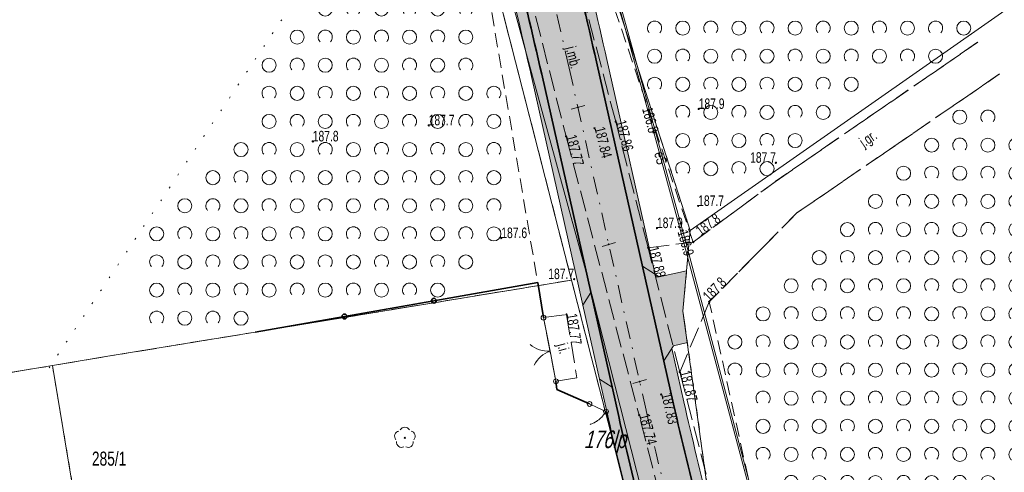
# Model space of a CAD drawing. Header units: millimetres. Extents: x 1024 to 29474, y -14562 to 6512.
# Tile 43 of 83: x 21632 to 21702, y 2973 to 3005. Entities that reach past the tile are written whole.
import ezdxf
from ezdxf.enums import TextEntityAlignment as Align

# ---------------------------------------------------------------- set-up
doc = ezdxf.new("R2010")
doc.units = ezdxf.units.MM
for name, pattern in [('2_14', [1, 0, -1]), ('2_OTKJ', [2, 1.5, -0.5]), ('2_OTZK', [1.5, 1, -0.5]), ('4_SUEP_A', [0]), ('4_SUTP_A', [0]), ('4_SUWP', [0]), ('DASHDOT', [25.4, 12.7, -6.35, 0, -6.35]), ('EGDE', [0]), ('EGKK', [2, 1.5, -0.5]), ('EGUG', [1, 0.5, -0.5])]:
    doc.linetypes.add(name, pattern=pattern)
for name, color, linetype, lineweight in [('D.O. Kr 15x30', 7, 'Continuous', 35), ('D.O. kresk jezdnia', 254, 'Continuous', 18), ('D.O. opornik 12x25', 1, 'Continuous', 35), ('D.O. oś pikieta', 250, 'DASHDOT', 20), ('D.O. Pobocze', 43, 'Continuous', 13), ('Dzialki', 7, 'EGDE', 18), ('Kontury', 3, 'EGKK', 18), ('Numery_dzialek', 7, 'Continuous', 9), ('OSN_EWID_T_0', 1, 'Continuous', 0), ('OTK_E_T_0', 7, 'Continuous', 0), ('OTK_L_0', 7, '2_OTKJ', 18), ('OTO_L_0', 7, 'Continuous', 35), ('OTO_L_1', 7, 'Continuous', 18), ('OTO_L_2', 7, 'Continuous', 18), ('OTR_T_0', 7, 'Continuous', 18), ('OTR_T_1', 7, 'Continuous', 18), ('OTZ_L_1', 7, '2_OTZK', 18), ('OTZ_T_0', 3, 'Continuous', 18), ('SUEP_E_T_0', 1, 'Continuous', 0), ('SUEP_L_0', 1, '4_SUEP_A', 18), ('SUER_T_0', 1, 'Continuous', 18), ('SUTP_L_0', 30, '4_SUTP_A', 18), ('SUTR_T_0', 30, 'Continuous', 18), ('SUWP_L_0', 5, '4_SUWP', 18), ('Uzytki', 3, 'EGUG', 18)]:
    doc.layers.add(name, color=color, linetype=linetype, lineweight=lineweight)
doc.styles.get("Standard").update_dxf_attribs({"font": 'arial.ttf'})

# ---------------------------------------------------------------- blocks, each defined once
blk = doc.blocks.new('2_OTRN')
at = {"linetype": 'Continuous'}
blk.add_circle((0, 0), 0.045, dxfattribs=at)
blk = doc.blocks.new('2_OTRS')
at = {"linetype": 'Continuous'}
blk.add_circle((0, 0), 0.045, dxfattribs=at)
blk = doc.blocks.new('2_OTZK')
at = {"linetype": 'Continuous'}
for centre in [(-1, 1), (1, -1)]:
    blk.add_circle(centre, 0.5, dxfattribs=at)
for centre, start, end in [((1, 1), 318.59038, 221.40962), ((-1, -1), 318.70311, 221.29689)]:
    blk.add_arc(centre, 0.5, start, end, dxfattribs=at)
blk = doc.blocks.new('2_OTZL')
at = {"linetype": 'Continuous'}
blk.add_circle((0, 0), 0.045, dxfattribs=at)
for centre, start, end in [((0, 0.375), 30.14012, 149.85988), ((-0.357, 0.116), 102.14447, 221.86002), ((0.357, 0.116), 318.13998, 77.85553), ((-0.22, -0.303), 174.14818, 293.85423), ((0.22, -0.303), 246.14577, 5.85182)]:
    blk.add_arc(centre, 0.375, start, end, dxfattribs=at)
blk = doc.blocks.new('4_SUPS')
at = {"linetype": 'Continuous'}
blk.add_circle((0, 0), 0.0625, dxfattribs=at)
blk = doc.blocks.new('Wykno-Rudnik')
at = {"layer": 'Dzialki'}
for p, q in [((5947.192, 3284.142), (5526.342, 2990.122)), ((5504.142, 3040.122), (5517.902, 2986.582)), ((5526.342, 2990.122), (5510.142, 3040.442)), ((5525.832, 2984.382), (5526.342, 2990.122)), ((5517.902, 2986.582), (5495.242, 2982.862)), ((5521.072, 2974.242), (5517.902, 2986.582)), ((5527.802, 2970.152), (5525.832, 2984.382)), ((5495.242, 2982.862), (5484.892, 2981.162)), ((5484.892, 2981.162), (5480.952, 2980.502)), ((5450.382, 2975.452), (5480.952, 2980.502)), ((5480.952, 2980.502), (5485.992, 2950.452)), ((5524.292, 2961.562), (5521.072, 2974.242))]:
    blk.add_line(p, q, dxfattribs=at)
at = {"layer": 'Kontury'}
for p, q in [((5517.902, 2986.582), (5504.142, 3040.122)), ((5495.242, 2982.862), (5517.902, 2986.582)), ((5484.892, 2981.162), (5495.242, 2982.862)), ((5480.952, 2980.502), (5484.892, 2981.162)), ((5450.382, 2975.452), (5480.952, 2980.502))]:
    blk.add_line(p, q, dxfattribs=at)
at = {"layer": 'OTK_L_0', "linetype": '2_OTKJ'}
for p, q in [((5521.042, 2997.862), (5515.502, 3018.962)), ((5512.872, 3015.062), (5517.512, 2996.812)), ((5532.382, 2993.582), (5546.812, 3003.512)), ((5548.372, 3001.252), (5533.912, 2991.342)), ((5523.352, 2988.872), (5521.042, 2997.862)), ((5517.512, 2996.812), (5522.712, 2976.972)), ((5526.552, 2989.292), (5532.382, 2993.582)), ((5533.912, 2991.342), (5527.702, 2985.032)), ((5523.352, 2988.872), (5526.552, 2989.292)), ((5525.602, 2980.042), (5523.352, 2988.872)), ((5527.702, 2985.032), (5525.602, 2980.042)), ((5515.902, 2983.912), (5517.542, 2984.142)), ((5517.542, 2984.142), (5518.272, 2979.642)), ((5516.792, 2979.382), (5515.902, 2983.912)), ((5525.602, 2980.042), (5531.172, 2958.612)), ((5518.272, 2979.642), (5516.792, 2979.382)), ((5527.682, 2957.702), (5522.712, 2976.972))]:
    blk.add_line(p, q, dxfattribs=at)
at = {"layer": 'OTO_L_0'}
for p, q in [((5515.492, 2986.422), (5508.106, 2985.119)), ((5515.902, 2983.912), (5515.492, 2986.422)), ((5508.106, 2985.119), (5501.739, 2983.996)), ((5501.739, 2983.996), (5495.372, 2982.872)), ((5516.852, 2978.802), (5516.792, 2979.382)), ((5519.182, 2977.772), (5516.852, 2978.802)), ((5521.901, 2971.011), (5520.352, 2977.232))]:
    blk.add_line(p, q, dxfattribs=at)
for centre in [(5508.106, 2985.119), (5501.739, 2983.996)]:
    blk.add_circle(centre, 0.17, dxfattribs=at)
at = {"layer": 'OTO_L_1'}
for p, q in [((5516.227, 2982.261), (5515.902, 2983.912)), ((5516.516, 2980.789), (5516.227, 2982.261)), ((5516.792, 2979.382), (5516.468, 2981.034))]:
    blk.add_line(p, q, dxfattribs=at)
for centre in [(5515.902, 2983.912), (5516.792, 2979.382)]:
    blk.add_circle(centre, 0.17, dxfattribs=at)
for centre, start, end in [((5516.261, 2983.522), 229.09639, 273.17076), ((5517.025, 2979.634), 109.05967, 153.13404)]:
    blk.add_arc(centre, 2, start, end, dxfattribs=at)
at = {"layer": 'OTO_L_2'}
for p, q in [((5519.767, 2977.502), (5519.182, 2977.772)), ((5520.352, 2977.232), (5519.767, 2977.502)), ((5520.237, 2977.065), (5520.184, 2976.991)), ((5520.295, 2977.149), (5520.237, 2977.065)), ((5520.352, 2977.232), (5520.295, 2977.149)), ((5519.254, 2976.329), (5519.223, 2976.322)), ((5519.346, 2976.364), (5519.254, 2976.329)), ((5519.43, 2976.402), (5519.346, 2976.364)), ((5519.514, 2976.441), (5519.43, 2976.402)), ((5519.594, 2976.492), (5519.514, 2976.441)), ((5519.67, 2976.534), (5519.594, 2976.492)), ((5519.755, 2976.594), (5519.67, 2976.534)), ((5519.835, 2976.645), (5519.755, 2976.594)), ((5519.904, 2976.712), (5519.835, 2976.645)), ((5519.981, 2976.776), (5519.904, 2976.712)), ((5520.05, 2976.843), (5519.981, 2976.776)), ((5520.111, 2976.914), (5520.05, 2976.843)), ((5520.184, 2976.991), (5520.111, 2976.914))]:
    blk.add_line(p, q, dxfattribs=at)
for centre in [(5519.182, 2977.772), (5520.352, 2977.232)]:
    blk.add_circle(centre, 0.17, dxfattribs=at)
at = {"layer": 'OTZ_L_1', "linetype": '2_OTZK'}
for p, q in [((5526.552, 2989.292), (5514.902, 3023.902)), ((5510.702, 3014.502), (5515.492, 2986.422)), ((5546.812, 3003.512), (5532.382, 2993.582)), ((5533.912, 2991.342), (5548.372, 3001.252)), ((5532.382, 2993.582), (5526.552, 2989.292)), ((5527.702, 2985.032), (5533.912, 2991.342)), ((5515.492, 2986.422), (5495.372, 2982.872)), ((5538.592, 2935.922), (5527.702, 2985.032))]:
    blk.add_line(p, q, dxfattribs=at)
at = {"layer": 'OTZ_L_1', "linetype": '2_14'}
blk.add_line((5480.712, 2980.332), (5508.632, 3022.112), dxfattribs=at)
at = {"layer": 'SUEP_L_0', "linetype": '4_SUEP_A'}
for p, q in [((5520.392, 3009.322), (5523.452, 2998.222)), ((5523.452, 2998.222), (5525.912, 2989.152)), ((5525.912, 2989.152), (5531.162, 2969.452))]:
    blk.add_line(p, q, dxfattribs=at)
at = {"layer": 'SUTP_L_0', "linetype": '4_SUTP_A'}
for p, q in [((5520.482, 3009.362), (5523.562, 2998.242)), ((5523.562, 2998.242), (5526.052, 2989.192)), ((5526.052, 2989.192), (5531.282, 2969.462))]:
    blk.add_line(p, q, dxfattribs=at)
at = {"layer": 'SUWP_L_0', "linetype": '4_SUWP'}
for p, q in [((5518.972, 2987.042), (5505.772, 3035.162)), ((5531.732, 2936.712), (5518.972, 2987.042))]:
    blk.add_line(p, q, dxfattribs=at)
at = {"layer": 'Uzytki'}
for p, q in [((5517.902, 2986.582), (5504.142, 3040.122)), ((5510.142, 3040.442), (5526.342, 2990.122)), ((5526.342, 2990.122), (5525.832, 2984.382)), ((5517.902, 2986.582), (5495.242, 2982.862)), ((5521.072, 2974.242), (5517.902, 2986.582)), ((5525.832, 2984.382), (5527.802, 2970.152)), ((5495.242, 2982.862), (5484.892, 2981.162)), ((5484.892, 2981.162), (5480.952, 2980.502)), ((5450.382, 2975.452), (5480.952, 2980.502)), ((5480.952, 2980.502), (5484.212, 2961.112)), ((5524.292, 2961.562), (5521.072, 2974.242))]:
    blk.add_line(p, q, dxfattribs=at)
at = {"layer": 'OTR_T_0'}
for p in [(5519.532, 2997.382), (5521.042, 2997.862), (5517.512, 2996.812), (5523.352, 2988.872), (5517.542, 2984.142), (5525.602, 2980.042), (5524.282, 2978.452), (5522.712, 2976.972)]:
    blk.add_blockref('2_OTRS', p, dxfattribs=at)
at = {"layer": 'OTR_T_1'}
for p in [(5526.952, 2998.762), (5507.732, 2997.592), (5499.482, 2996.452), (5532.447, 2994.932), (5526.914, 2991.857), (5523.981, 2990.283), (5512.902, 2989.572), (5526.552, 2989.292), (5518.082, 2986.654), (5527.702, 2985.032)]:
    blk.add_blockref('2_OTRN', p, dxfattribs=at)
at = {"layer": 'OTZ_L_1'}
for p in [(5524.812, 3005.512), (5528.812, 3005.512), (5532.812, 3005.512), (5536.812, 3005.512), (5540.812, 3005.512), (5544.812, 3005.512), (5501.372, 3004.872), (5505.372, 3004.872), (5509.372, 3004.872), (5499.372, 3002.872), (5503.372, 3002.872), (5507.372, 3002.872), (5526.812, 3003.512), (5530.812, 3003.512), (5534.812, 3003.512), (5538.812, 3003.512), (5542.812, 3003.512), (5524.812, 3001.512), (5528.812, 3001.512), (5532.812, 3001.512), (5536.812, 3001.512), (5497.372, 3000.872), (5501.372, 3000.872), (5505.372, 3000.872), (5509.372, 3000.872), (5526.812, 2999.512), (5530.812, 2999.512), (5534.812, 2999.512), (5499.372, 2998.872), (5503.372, 2998.872), (5507.372, 2998.872), (5511.372, 2998.872), (5528.812, 2997.512), (5532.812, 2997.512), (5497.372, 2996.872), (5501.372, 2996.872), (5505.372, 2996.872), (5509.372, 2996.872), (5546.532, 2997.182), (5526.812, 2995.512), (5530.812, 2995.512), (5544.532, 2995.182), (5548.532, 2995.182), (5495.372, 2994.872), (5499.372, 2994.872), (5503.372, 2994.872), (5507.372, 2994.872), (5511.372, 2994.872), (5542.532, 2993.182), (5546.532, 2993.182), (5493.372, 2992.872), (5497.372, 2992.872), (5501.372, 2992.872), (5505.372, 2992.872), (5509.372, 2992.872), (5540.532, 2991.182), (5544.532, 2991.182), (5548.532, 2991.182), (5491.372, 2990.872), (5495.372, 2990.872), (5499.372, 2990.872), (5503.372, 2990.872), (5507.372, 2990.872), (5511.372, 2990.872), (5489.372, 2988.872), (5493.372, 2988.872), (5497.372, 2988.872), (5501.372, 2988.872), (5505.372, 2988.872), (5509.372, 2988.872), (5538.532, 2989.182), (5542.532, 2989.182), (5546.532, 2989.182), (5491.372, 2986.872), (5495.372, 2986.872), (5499.372, 2986.872), (5503.372, 2986.872), (5507.372, 2986.872), (5536.532, 2987.182), (5540.532, 2987.182), (5544.532, 2987.182), (5548.532, 2987.182), (5489.372, 2984.872), (5493.372, 2984.872), (5534.532, 2985.182), (5538.532, 2985.182), (5542.532, 2985.182), (5546.532, 2985.182), (5532.532, 2983.182), (5536.532, 2983.182), (5540.532, 2983.182), (5544.532, 2983.182), (5548.532, 2983.182), (5530.532, 2981.182), (5534.532, 2981.182), (5538.532, 2981.182), (5542.532, 2981.182), (5546.532, 2981.182), (5532.532, 2979.182), (5536.532, 2979.182), (5540.532, 2979.182), (5544.532, 2979.182), (5548.532, 2979.182), (5534.532, 2977.182), (5538.532, 2977.182), (5542.532, 2977.182), (5546.532, 2977.182), (5532.532, 2975.182), (5536.532, 2975.182), (5540.532, 2975.182), (5544.532, 2975.182), (5548.532, 2975.182), (5534.532, 2973.182), (5538.532, 2973.182), (5542.532, 2973.182), (5546.532, 2973.182)]:
    blk.add_blockref('2_OTZK', p, dxfattribs=at)
at = {"layer": 'OTZ_T_0'}
blk.add_blockref('2_OTZL', (5506.038, 2975.362), dxfattribs=at)
at = {"layer": 'SUER_T_0'}
blk.add_blockref('4_SUPS', (5523.758, 2997.094), dxfattribs=at)
at = {"layer": 'SUTR_T_0'}
blk.add_blockref('4_SUPS', (5525.798, 2990.118), dxfattribs=at)
at = {"layer": 'Numery_dzialek', "width": 0.7}
blk.add_text('285/1', height=1, dxfattribs=at).set_placement((5483.762, 2974.382), align=Align.TOP_LEFT)
at = {"layer": 'OSN_EWID_T_0', "oblique": 15, "width": 0.7}
blk.add_text('176lp', height=1.25, dxfattribs=at).set_placement((5521.762, 2974.632), align=Align.RIGHT)
at = {"layer": 'OTK_E_T_0', "lineweight": 9, "width": 0.7}
blk.add_text('j.mb.', height=0.75, rotation=284.26501, dxfattribs=at).set_placement((5517.464, 3003.112))
for s, rotation, p in [('j.gr.', 34.42436, (5539.06, 2996.581)), ('j.i.', 284.98088, (5517.239, 2981.707))]:
    blk.add_text(s, height=0.75, rotation=rotation, dxfattribs=at).set_placement(p, align=Align.MIDDLE)
at = {"layer": 'OTR_T_0', "lineweight": 9, "width": 0.7}
for s, rotation, p in [('187.84', 283.91549, (5519.532, 2997.382)), ('187.86', 284.41052, (5521.042, 2997.862)), ('187.77', 284.68669, (5517.512, 2996.812)), ('187.88', 284.2955, (5523.352, 2988.872)), ('187.77', 279.21438, (5517.542, 2984.142)), ('187.87', 284.56971, (5525.602, 2980.042)), ('187.83', 283.15949, (5524.282, 2978.452)), ('187.74', 284.4622, (5522.712, 2976.972))]:
    blk.add_text(s, height=0.75, rotation=rotation, dxfattribs=at).set_placement(p)
at = {"layer": 'OTR_T_1', "lineweight": 9, "width": 0.7}
for s, p in [('187.9', (5526.952, 2998.762)), ('187.7', (5507.732, 2997.592)), ('187.8', (5499.482, 2996.452)), ('187.7', (5526.914, 2991.857)), ('187.9', (5523.981, 2990.283)), ('187.6', (5512.902, 2989.572))]:
    blk.add_text(s, height=0.75, dxfattribs=at).set_placement(p)
for p in [(5532.447, 2994.932), (5518.082, 2986.654)]:
    blk.add_text('187.7', height=0.75, dxfattribs=at).set_placement(p, align=Align.RIGHT)
for rotation, p in [(36.34747, (5527.097, 2989.693)), (45.45763, (5527.702, 2985.032))]:
    blk.add_text('187.8', height=0.75, rotation=rotation, dxfattribs=at).set_placement(p)
at = {"layer": 'SUEP_E_T_0', "lineweight": 9, "width": 0.7}
blk.add_text('eS', height=0.75, rotation=285.41224, dxfattribs=at).set_placement((5524.253, 2995.271), align=Align.MIDDLE)
at = {"layer": 'SUER_T_0', "lineweight": 9, "width": 0.7}
blk.add_text('186.8', height=0.75, rotation=285.17491, dxfattribs=at).set_placement((5523.758, 2997.094), align=Align.MIDDLE_RIGHT)
at = {"layer": 'SUTR_T_0', "lineweight": 9, "width": 0.7}
blk.add_text('186.9', height=0.75, rotation=285.38361, dxfattribs=at).set_placement((5525.798, 2990.118), align=Align.MIDDLE_LEFT)

msp = doc.modelspace()

# ---------------------------------------------------------------- hatches: boundary and pattern name
at = {"layer": 'D.O. kresk jezdnia', "lineweight": 5, "ltscale": 0.3}
h = msp.add_hatch(color=256, dxfattribs=at)
h.dxf.hatch_style = 2
h.paths.add_polyline_path([(21652.328, 3055.81), (21656.164, 3048.705, -0.055516), (21662.386, 3033.312), (21666.343, 3019.191, -0.012912), (21670.769, 3001.668), (21674.838, 2983.607), (21676.888, 2983.607), (21672.72, 3002.107, 0.012912), (21668.269, 3019.731), (21664.312, 3033.851, 0.055516), (21657.924, 3049.656), (21654.075, 3056.784)])
h.paths.add_polyline_path([(21650.581, 3054.835), (21654.404, 3047.755, -0.055516), (21660.46, 3032.772), (21664.417, 3018.652, -0.012912), (21668.818, 3001.228), (21672.788, 2983.607), (21674.838, 2983.607), (21670.769, 3001.668, 0.012912), (21666.343, 3019.191), (21662.386, 3033.312, 0.055516), (21656.164, 3048.705), (21652.328, 3055.81)])
h.paths.add_polyline_path([(21562.423, 3071.9), (21563.731, 3069.924), (21628.689, 3071.123, -0.285927), (21651.38, 3057.566), (21652.328, 3055.81), (21654.075, 3056.784), (21653.149, 3058.499), (21653.14, 3058.516), (21653.149, 3058.499, 0.285725), (21628.652, 3073.122)])
h.paths.add_polyline_path([(21563.731, 3069.924), (21565.039, 3067.947), (21628.726, 3069.123, -0.285927), (21649.601, 3056.651), (21649.62, 3056.616), (21650.581, 3054.835), (21652.328, 3055.81), (21651.38, 3057.566, 0.285927), (21628.689, 3071.123)])
h.paths.add_polyline_path([(21290.145, 3061.719), (21291.224, 3059.757), (21378.487, 3062.951, 0.00767), (21393.807, 3063.747), (21416.946, 3065.306, -0.002312), (21426.175, 3065.884), (21426.679, 3067.917, 0.002467), (21416.812, 3067.301), (21393.672, 3065.742, -0.00767), (21378.414, 3064.949)])
h.paths.add_polyline_path([(21291.224, 3059.757), (21292.303, 3057.795), (21378.561, 3060.952, 0.00767), (21393.941, 3061.751), (21417.081, 3063.31, -0.002156), (21425.672, 3063.852), (21426.175, 3065.884, 0.002312), (21416.946, 3065.306), (21393.807, 3063.747, -0.00767), (21378.487, 3062.951)])
h.paths.add_polyline_path([(21426.679, 3067.917), (21426.175, 3065.884, -0.006897), (21453.736, 3067.104), (21501.657, 3068.563, -0.002993), (21537.56, 3069.44), (21563.731, 3069.924), (21562.423, 3071.9), (21537.523, 3071.44, 0.002993), (21501.596, 3070.562), (21453.675, 3069.103, 0.006742)])
h.paths.add_polyline_path([(21518.603, 3071.198), (21517.477, 3071.169), (21517.528, 3069.166), (21518.654, 3069.195)])
h.paths.add_polyline_path([(21426.175, 3065.884), (21425.672, 3063.852, -0.007053), (21453.797, 3065.105), (21501.718, 3066.564, -0.002993), (21537.597, 3067.441), (21565.039, 3067.947), (21563.731, 3069.924), (21537.56, 3069.44, 0.002993), (21501.657, 3068.563), (21453.736, 3067.104, 0.006897)])
h.paths.add_polyline_path([(21144.258, 3056.716), (21142.975, 3054.694), (21248.153, 3056.471, 0.004925), (21277.729, 3057.262), (21292.303, 3057.795), (21291.224, 3059.757), (21277.656, 3059.26, -0.004925), (21248.119, 3058.47)])
h.paths.add_polyline_path([(21249.436, 3058.876), (21248.498, 3058.86), (21248.511, 3058.116), (21249.448, 3058.131)])
h.paths.add_polyline_path([(21249.436, 3058.876), (21248.498, 3058.86), (21248.511, 3058.116), (21249.448, 3058.131)])
h.paths.add_polyline_path([(21145.541, 3058.738), (21144.258, 3056.716), (21248.119, 3058.47, 0.004925), (21277.656, 3059.26), (21291.224, 3059.757), (21290.145, 3061.719), (21277.583, 3061.259, -0.004925), (21248.085, 3060.47)])
h.paths.add_polyline_path([(21672.788, 2983.607), (21674.303, 2976.879, 0.00629), (21678.22, 2961.146), (21681.726, 2947.432), (21683.604, 2940.082), (21686.448, 2940.821), (21680.303, 2961.71, -0.016129), (21676.254, 2977.319), (21674.838, 2983.607)])
h.paths.add_polyline_path([(21674.838, 2983.607), (21676.254, 2977.319, 0.016129), (21680.303, 2961.71), (21686.448, 2940.821), (21688.609, 2941.382), (21685.563, 2950.917), (21682.222, 2962.275, -0.016129), (21678.205, 2977.758), (21676.888, 2983.607)])
h.paths.add_polyline_path([(20999.059, 3057.638), (21076.273, 3055.945, 0.009703), (21095.677, 3055.896), (21144.258, 3056.716), (21145.541, 3058.738), (21095.643, 3057.896, -0.009703), (21076.317, 3057.945), (20999.882, 3059.621)])
h.paths.add_polyline_path([(20998.237, 3055.656), (21076.229, 3053.945, 0.009703), (21095.711, 3053.896), (21142.975, 3054.694), (21144.258, 3056.716), (21095.677, 3055.896, -0.009703), (21076.273, 3055.945), (20999.059, 3057.638)])
h.paths.add_polyline_path([(20871.971, 3057.141, 0.006872), (20881.644, 3056.941), (20943.823, 3056.511, -0.003753), (20988.818, 3055.862), (20998.237, 3055.656), (20999.059, 3057.638), (20988.862, 3057.862, 0.003753), (20943.836, 3058.511), (20881.658, 3058.941, -0.006268), (20872.885, 3059.112)])
h.paths.add_polyline_path([(20872.885, 3059.112, 0.006268), (20881.658, 3058.941), (20943.836, 3058.511, -0.003753), (20988.862, 3057.862), (20999.059, 3057.638), (20999.882, 3059.621), (20988.906, 3059.861, 0.003753), (20943.85, 3060.511), (20881.672, 3060.941, -0.005656), (20873.801, 3061.085)])
h.paths.add_polyline_path([(20982.331, 3057.615), (20983.269, 3057.596), (20983.284, 3058.34), (20982.346, 3058.359)])
h.paths.add_polyline_path([(20982.331, 3057.615), (20983.269, 3057.596), (20983.284, 3058.34), (20982.346, 3058.359)])
edge = h.paths.add_edge_path()
edge.add_line((20848.394, 3062.767), (20785.87, 3069.213))
edge.add_line((20785.87, 3069.213), (20785.665, 3067.223))
edge.add_line((20785.665, 3067.223), (20848.189, 3060.778))
edge.add_arc((20884.078, 3408.933), 350, -95.88551, -91.83268)
edge.add_line((20872.885, 3059.112), (20873.801, 3061.085))
edge.add_arc((20884.078, 3408.933), 348, 264.11449, 268.30758, ccw=False)
edge = h.paths.add_edge_path()
edge.add_line((20848.189, 3060.778), (20785.665, 3067.223))
edge.add_line((20785.665, 3067.223), (20785.46, 3065.234))
edge.add_line((20785.46, 3065.234), (20847.984, 3058.788))
edge.add_arc((20884.078, 3408.933), 352, -95.88551, -91.9712)
edge.add_line((20871.971, 3057.141), (20872.885, 3059.112))
edge.add_arc((20884.078, 3408.933), 350, 264.11449, 268.16732, ccw=False)
at = {"layer": 'D.O. Pobocze'}
h = msp.add_hatch(dxfattribs=at)
h.set_pattern_fill('GRAVL1', color=256, scale=0.03, style=2)
h.set_pattern_definition([(228.0128, (12153.590734, 0.762), (-6.0959986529, -6.8580010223), [0.10251643, -10.149145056]), (184.9697, (12153.522154, 0.6858), (9.14400080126, 0.76199337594), [0.175921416, -17.41621485]), (132.5104, (12153.346894, 0.67056), (7.61999292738, -8.3820066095), [0.124044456, -12.280416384]), (267.2737, (12153.049714, 0.48006), (0.76199696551, 15.24000022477), [0.160201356, -15.859931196]), (292.8337, (12153.042094, 0.32004), (-3.81000754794, 9.14399726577), [0.15709011, -15.551942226]), (357.2737, (12153.103054, 0.17526), (-15.24000022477, 0.76199696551), [0.160201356, -15.859931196]), (37.6942, (12153.263074, 0.16764), (-9.90600559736, -7.61999268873), [0.2118581, -20.97393494]), (72.2553, (12153.430714, 0.29718), (5.33400820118, 16.763997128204), [0.200015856, -19.8015766]), (121.4296, (12153.491674, 0.48768), (-6.09600627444, 9.90599621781), [0.1607439, -15.913663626]), (175.2364, (12153.407854, 0.62484), (8.3820007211, -0.7619935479), [0.183513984, -8.992181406]), (222.3974, (12153.224974, 0.64008), (-9.14400560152, -8.381993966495), [0.237323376, -23.49503175]), (138.8141, (12153.804094, 0.47244), (-5.33400224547, 4.57199795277), [0.08100136, -8.01916913]), (171.4692, (12153.743134, 0.52578), (9.90599869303, -1.52400602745), [0.154104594, -15.25639138]), (225, (12153.59073, 0.54864), (-1e-16, -0.762000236), [0.1077628, -0.969867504]), (203.1986, (12153.53739, 0.64008), (3.8099997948, 1.5240010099), [0.058032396, -5.74518663]), (291.8014, (12153.48405, 0.61722), (-0.7619999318, 2.286000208), [0.082069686, -4.021426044]), (30.9638, (12153.51453, 0.54102), (2.285998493, 1.5240018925), [0.1332959, -4.309889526]), (161.5651, (12153.62883, 0.6096), (1.524000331, -0.761998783), [0.09638614, -2.313269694]), (16.3895, (12153.042094, 0.61722), (7.62000167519, 2.28599444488), [0.1350264, -13.36764789]), (70.3462, (12153.171634, 0.65532), (-3.0479963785, -8.38200162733), [0.11327968, -11.214664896]), (293.1986, (12153.62883, 0.762), (-1.5240010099, 3.8099997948), [0.11606403, -5.687154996]), (343.6105, (12153.674554, 0.65532), (-7.62000167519, 2.28599444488), [0.1350264, -13.36764789]), (339.444, (12153.04209, 0.14478), (-3.81000140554, 1.5239969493), [0.13021056, -6.38032049]), (294.7751, (12153.164014, 0.09906), (-3.8099940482, 8.38200260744), [0.109101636, -10.801077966]), (66.8014, (12153.63645, 0), (1.5240010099, 3.8099997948), [0.11606403, -5.687154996]), (17.354, (12153.682174, 0.10668), (-9.90600153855, -3.04799581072), [0.12773482, -12.64571309]), (69.444, (12153.26307, 0), (-1.5239969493, -3.81000140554), [0.06510528, -6.44542577]), (101.3099, (12153.59073, 0), (-0.7619981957, 3.0480005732), [0.03885438, -3.8465981]), (165.9638, (12153.58311, 0.0381), (2.286000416, -0.7619985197), [0.15709011, -2.9847159]), (186.009, (12153.430714, 0.0762), (7.61999981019, 0.76199947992), [0.1455801, -14.412409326]), (303.6901, (12153.51453, 0.47244), (-0.762001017, 1.523999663), [0.109897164, -2.6375327]), (353.1572, (12153.575494, 0.381), (12.953999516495, -1.52400609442), [0.19186703, -18.994803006]), (60.9454, (12153.765994, 0.35814), (-3.0480000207, -5.33400029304), [0.07845247, -7.76681759]), (90, (12153.8041, 0.4267), (-0.762, 0.762), [0.04572, -0.71628]), (120.2564, (12153.415474, 0.09906), (3.04799610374, -5.33400187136), [0.10586009, -10.48018224]), (48.0128, (12153.362134, 0.1905), (6.0959986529, 6.8580010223), [0.205032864, -10.046628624]), (0, (12153.4993, 0.3429), (0.762, 0.762), [0.19812, -0.56388]), (325.3048, (12153.697414, 0.3429), (-7.61999562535, 5.3340065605), [0.12048287, -11.92779479]), (254.0546, (12153.79647, 0.27432), (-0.7619999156, -3.0480000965), [0.110948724, -5.436495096]), (207.646, (12153.765994, 0.16764), (-14.47799680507, -7.62000587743), [0.18064353, -17.88373919]), (175.4261, (12153.605974, 0.08382), (-9.90600042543, 0.761996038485), [0.19110884, -18.91975439])])
h.paths.add_polyline_path([(21595.052, 3068.501), (21595.525, 3067.76), (21628.74, 3068.373, -0.285927), (21648.935, 3056.308), (21648.96, 3056.26), (21653.744, 3047.399, -0.003632), (21654.236, 3046.472), (21655.08, 3046.472, 0.004969), (21654.404, 3047.755), (21649.62, 3056.616), (21649.601, 3056.651, 0.285927), (21628.726, 3069.123)])
h.paths.add_polyline_path([(21654.236, 3046.472, -0.051874), (21659.738, 3032.57), (21663.695, 3018.449, -0.012912), (21668.086, 3001.063), (21671.75, 2984.801), (21672.317, 2985.697), (21668.818, 3001.228, 0.012912), (21664.417, 3018.652), (21660.46, 3032.772, 0.050533), (21655.08, 3046.472)])
h.paths.add_polyline_path([(21659.548, 3046.472, -0.043881), (21664.312, 3033.851), (21668.269, 3019.731, -0.012912), (21672.72, 3002.107), (21675.995, 2987.571), (21676.891, 2987.004), (21673.452, 3002.272, 0.012912), (21668.991, 3019.933), (21665.034, 3034.054, 0.042719), (21660.38, 3046.472)])
h.paths.add_polyline_path([(21677.513, 2980.83), (21678.205, 2977.758, 0.016129), (21682.222, 2962.275), (21685.563, 2950.917), (21688.609, 2941.382), (21689.258, 2941.55), (21686.281, 2951.133), (21682.942, 2962.487, -0.016129), (21678.937, 2977.923), (21678.08, 2981.726)])
h.paths.add_polyline_path([(21659.548, 3046.472), (21660.38, 3046.472, 0.012766), (21658.584, 3050.012), (21654.06, 3058.391, -0.267667), (21654.848, 3060.497), (21654.416, 3061.112, 0.284896), (21653.345, 3058.137), (21657.924, 3049.656, -0.011607)])
h.paths.add_polyline_path([(21675.995, 2987.571), (21677.513, 2980.83), (21678.08, 2981.726), (21678.196, 2981.91), (21679.186, 2982.133), (21678.874, 2984.382), (21679.129, 2987.252), (21677.19, 2986.815), (21676.891, 2987.004)])
edge = h.paths.add_edge_path()
edge.add_line((21673.572, 2976.714), (21672.937, 2979.529))
edge.add_line((21672.937, 2979.529), (21673.824, 2978.969))
edge.add_line((21673.824, 2978.969), (21673.832, 2978.964))
edge.add_line((21673.832, 2978.964), (21674.303, 2976.879))
edge.add_arc((21920.142, 3032.26), 252, 192.69529, 194.54339)
edge.add_line((21676.217, 2968.98), (21675.491, 2968.791))
edge.add_arc((21920.142, 3032.26), 252.75, 192.69529, 194.54339, ccw=False)
h = msp.add_hatch(dxfattribs=at)
h.set_pattern_fill('GRAVL1', color=256, scale=0.03, style=2)
h.set_pattern_definition([(228.0128, (12153.590734, 0.762), (-6.0959986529, -6.8580010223), [0.10251643, -10.149145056]), (184.9697, (12153.522154, 0.6858), (9.14400080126, 0.76199337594), [0.175921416, -17.41621485]), (132.5104, (12153.346894, 0.67056), (7.61999292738, -8.3820066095), [0.124044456, -12.280416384]), (267.2737, (12153.049714, 0.48006), (0.76199696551, 15.24000022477), [0.160201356, -15.859931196]), (292.8337, (12153.042094, 0.32004), (-3.81000754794, 9.14399726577), [0.15709011, -15.551942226]), (357.2737, (12153.103054, 0.17526), (-15.24000022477, 0.76199696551), [0.160201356, -15.859931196]), (37.6942, (12153.263074, 0.16764), (-9.90600559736, -7.61999268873), [0.2118581, -20.97393494]), (72.2553, (12153.430714, 0.29718), (5.33400820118, 16.763997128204), [0.200015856, -19.8015766]), (121.4296, (12153.491674, 0.48768), (-6.09600627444, 9.90599621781), [0.1607439, -15.913663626]), (175.2364, (12153.407854, 0.62484), (8.3820007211, -0.7619935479), [0.183513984, -8.992181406]), (222.3974, (12153.224974, 0.64008), (-9.14400560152, -8.381993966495), [0.237323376, -23.49503175]), (138.8141, (12153.804094, 0.47244), (-5.33400224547, 4.57199795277), [0.08100136, -8.01916913]), (171.4692, (12153.743134, 0.52578), (9.90599869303, -1.52400602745), [0.154104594, -15.25639138]), (225, (12153.59073, 0.54864), (-1e-16, -0.762000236), [0.1077628, -0.969867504]), (203.1986, (12153.53739, 0.64008), (3.8099997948, 1.5240010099), [0.058032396, -5.74518663]), (291.8014, (12153.48405, 0.61722), (-0.7619999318, 2.286000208), [0.082069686, -4.021426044]), (30.9638, (12153.51453, 0.54102), (2.285998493, 1.5240018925), [0.1332959, -4.309889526]), (161.5651, (12153.62883, 0.6096), (1.524000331, -0.761998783), [0.09638614, -2.313269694]), (16.3895, (12153.042094, 0.61722), (7.62000167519, 2.28599444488), [0.1350264, -13.36764789]), (70.3462, (12153.171634, 0.65532), (-3.0479963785, -8.38200162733), [0.11327968, -11.214664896]), (293.1986, (12153.62883, 0.762), (-1.5240010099, 3.8099997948), [0.11606403, -5.687154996]), (343.6105, (12153.674554, 0.65532), (-7.62000167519, 2.28599444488), [0.1350264, -13.36764789]), (339.444, (12153.04209, 0.14478), (-3.81000140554, 1.5239969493), [0.13021056, -6.38032049]), (294.7751, (12153.164014, 0.09906), (-3.8099940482, 8.38200260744), [0.109101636, -10.801077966]), (66.8014, (12153.63645, 0), (1.5240010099, 3.8099997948), [0.11606403, -5.687154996]), (17.354, (12153.682174, 0.10668), (-9.90600153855, -3.04799581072), [0.12773482, -12.64571309]), (69.444, (12153.26307, 0), (-1.5239969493, -3.81000140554), [0.06510528, -6.44542577]), (101.3099, (12153.59073, 0), (-0.7619981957, 3.0480005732), [0.03885438, -3.8465981]), (165.9638, (12153.58311, 0.0381), (2.286000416, -0.7619985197), [0.15709011, -2.9847159]), (186.009, (12153.430714, 0.0762), (7.61999981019, 0.76199947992), [0.1455801, -14.412409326]), (303.6901, (12153.51453, 0.47244), (-0.762001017, 1.523999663), [0.109897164, -2.6375327]), (353.1572, (12153.575494, 0.381), (12.953999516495, -1.52400609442), [0.19186703, -18.994803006]), (60.9454, (12153.765994, 0.35814), (-3.0480000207, -5.33400029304), [0.07845247, -7.76681759]), (90, (12153.8041, 0.4267), (-0.762, 0.762), [0.04572, -0.71628]), (120.2564, (12153.415474, 0.09906), (3.04799610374, -5.33400187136), [0.10586009, -10.48018224]), (48.0128, (12153.362134, 0.1905), (6.0959986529, 6.8580010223), [0.205032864, -10.046628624]), (0, (12153.4993, 0.3429), (0.762, 0.762), [0.19812, -0.56388]), (325.3048, (12153.697414, 0.3429), (-7.61999562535, 5.3340065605), [0.12048287, -11.92779479]), (254.0546, (12153.79647, 0.27432), (-0.7619999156, -3.0480000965), [0.110948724, -5.436495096]), (207.646, (12153.765994, 0.16764), (-14.47799680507, -7.62000587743), [0.18064353, -17.88373919]), (175.4261, (12153.605974, 0.08382), (-9.90600042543, 0.761996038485), [0.19110884, -18.91975439])])
h.paths.add_polyline_path([(21671.75, 2984.801), (21672.937, 2979.529), (21673.834, 2978.963), (21672.317, 2985.697)])
h.paths.add_polyline_path([(20780.922, 3065.69), (20781.591, 3064.876), (20787.074, 3064.313), (20787.897, 3064.982), (20786.891, 3065.086), (20785.46, 3065.234), (20782.231, 3065.566, 0.004505)])
h.paths.add_polyline_path([(21002.791, 3054.806), (21008.002, 3054.691), (21008.769, 3055.425), (21001.988, 3055.574)])
h.paths.add_polyline_path([(21153.803, 3054.877), (21154.566, 3054.14), (21160.738, 3054.244), (21161.476, 3055.007)])
h.paths.add_polyline_path([(20866.984, 3061.353, 0.005017), (20873.962, 3061.08), (20873.237, 3061.852), (20867.763, 3062.066)])
h.paths.add_polyline_path([(21171.153, 3055.17), (21178.152, 3055.289), (21177.415, 3054.526), (21171.915, 3054.433), (21171.153, 3055.17), (21171.152, 3055.171)])
h.paths.add_polyline_path([(21270.642, 3057.019), (21270.642, 3057.019), (21270.642, 3057.019), (21271.416, 3056.293), (21275.811, 3056.442), (21276.534, 3057.218), (21270.654, 3057.019, -0.000002)])
h.paths.add_polyline_path([(20928.058, 3055.87), (20933.525, 3055.832), (20934.28, 3056.577), (20927.313, 3056.625)])
h.paths.add_polyline_path([(21039.886, 3053.992), (21045.52, 3053.869), (21046.287, 3054.602), (21039.152, 3054.759)])
h.paths.add_polyline_path([(21080.312, 3053.122), (21085.789, 3053.077), (21086.542, 3053.825), (21086.542, 3053.826), (21080.563, 3053.869, -0.000495), (21079.569, 3053.883), (21080.312, 3053.122)])
h.paths.add_polyline_path([(21181.413, 3055.344), (21182.175, 3054.606), (21187.696, 3054.7), (21188.433, 3055.462), (21188.434, 3055.462)])
h.paths.add_polyline_path([(21138.929, 3054.626), (21139.676, 3053.889), (21145.202, 3053.982), (21145.942, 3054.745)])
h.paths.add_polyline_path([(21203.478, 3055.716), (21204.241, 3054.979), (21209.74, 3055.072), (21210.477, 3055.834)])
h.paths.add_polyline_path([(21064.466, 3058.204), (21071.463, 3058.051), (21070.73, 3058.817), (21065.224, 3058.938)])
h.paths.add_polyline_path([(20935.071, 3056.572), (20935.815, 3055.817), (20941.271, 3055.779), (20942.026, 3056.524)])
h.paths.add_polyline_path([(21294.128, 3057.862), (21294.905, 3057.14), (21300.427, 3057.342), (21301.169, 3058.119)])
h.paths.add_polyline_path([(21276.73, 3057.225, 0.000166), (21277.729, 3057.262), (21282.472, 3057.435), (21283.715, 3057.481), (21283.051, 3056.706), (21277.511, 3056.503)])
h.paths.add_polyline_path([(21014.755, 3059.295), (21014.754, 3059.294), (21014.755, 3059.295), (21021.744, 3059.141), (21021.013, 3059.907), (21015.542, 3060.027)])
h.paths.add_polyline_path([(20965.942, 3056.277, -0.000543), (20972.448, 3056.177), (20971.695, 3055.455, -0.000014), (20966.695, 3055.556), (20965.942, 3056.277), (20965.937, 3056.281)])
h.paths.add_polyline_path([(21105.641, 3054.064), (21106.403, 3053.327), (21111.889, 3053.419), (21112.625, 3054.182), (21105.641, 3054.064), (21105.638, 3054.067)])
h.paths.add_polyline_path([(20915.68, 3060.706), (20922.316, 3060.66), (20921.571, 3061.415), (20916.435, 3061.451)])
h.paths.add_polyline_path([(21082.26, 3057.85, 0.003202), (21088.639, 3057.827), (21088.274, 3058.191), (21088.25, 3058.215), (21086.85, 3058.593), (21082.998, 3058.593)])
h.paths.add_polyline_path([(21173.947, 3059.218), (21180.515, 3059.329), (21179.923, 3059.903), (21174.511, 3059.802)])
h.paths.add_polyline_path([(21192.018, 3059.523), (21198.469, 3059.632), (21198.469, 3059.632), (21197.821, 3060.243), (21192.618, 3060.144)])
h.paths.add_polyline_path([(21238.302, 3056.304), (21238.754, 3055.867), (21243.774, 3055.891), (21244.307, 3056.406)])
h.paths.add_polyline_path([(20940.195, 3060.536), (20943.85, 3060.511, -0.000198), (20946.229, 3060.494), (20945.745, 3060.982), (20945.745, 3060.982), (20945.495, 3060.987), (20940.745, 3061.079)])
h.paths.add_polyline_path([(21138.153, 3058.614), (21144.171, 3058.715), (21144.17, 3058.716), (21143.645, 3059.224), (21138.644, 3059.131)])
h.paths.add_polyline_path([(21108.698, 3058.577), (21108.245, 3058.109), (21108.245, 3058.108), (21108.245, 3058.109), (21114.154, 3058.208), (21113.678, 3058.669), (21112.794, 3058.652)])
h.paths.add_polyline_path([(20934.28, 3056.577), (20933.525, 3055.832), (20935.815, 3055.817), (20935.071, 3056.572)])

# ---------------------------------------------------------------- linework, layer by layer
at = {"layer": 'D.O. Kr 15x30'}
for p, q in [((21672.72, 3002.107), (21678.205, 2977.758)), ((21668.818, 3001.228), (21674.303, 2976.879))]:
    msp.add_line(p, q, dxfattribs=at)
for centre, radius, start, end in [((21329.326, 2924.749), 352, 12.69529, 15.65437), ((21329.326, 2924.749), 348, 12.69529, 15.65437), ((21920.142, 3032.26), 248, 192.69529, 196.39149), ((21920.142, 3032.26), 252, 192.69529, 194.54339)]:
    msp.add_arc(centre, radius, start, end, dxfattribs=at)
at = {"layer": 'D.O. opornik 12x25'}
for p in [(21671.398, 2998.876), (21673.596, 2989.121), (21675.793, 2979.365)]:
    msp.add_point(p, dxfattribs=at)
at = {"layer": 'D.O. oś pikieta', "ltscale": 0.1}
msp.add_line((21670.769, 3001.668), (21676.254, 2977.319), dxfattribs=at)
at = {"layer": 'D.O. oś pikieta', "color": 0, "ltscale": 0.1}
for p, q in [((21670.917, 2998.74), (21671.879, 2999.013)), ((21673.115, 2988.984), (21674.077, 2989.257)), ((21675.312, 2979.229), (21676.274, 2979.502))]:
    msp.add_line(p, q, dxfattribs=at)
at = {"layer": 'D.O. oś pikieta', "ltscale": 0.1}
for centre, radius, start, end in [((21329.326, 2924.749), 350, 12.69529, 15.65437), ((21920.142, 3032.26), 250, 192.69529, 196.39149)]:
    msp.add_arc(centre, radius, start, end, dxfattribs=at)
at = {"layer": 'D.O. Pobocze'}
for p, q in [((21673.452, 3002.272), (21676.891, 2987.004)), ((21668.086, 3001.063), (21671.75, 2984.801)), ((21675.995, 2987.571), (21677.283, 2981.854)), ((21677.19, 2986.815), (21675.995, 2987.571)), ((21679.129, 2987.252), (21677.19, 2986.815)), ((21678.874, 2984.382), (21679.129, 2987.252)), ((21672.317, 2985.697), (21671.75, 2984.801)), ((21672.937, 2979.529), (21671.75, 2984.801)), ((21679.028, 2983.272), (21678.874, 2984.382)), ((21679.186, 2982.133), (21678.196, 2981.91)), ((21678.196, 2981.91), (21677.513, 2980.83)), ((21678.08, 2981.726), (21678.937, 2977.923)), ((21672.937, 2979.529), (21673.572, 2976.714)), ((21673.832, 2978.964), (21672.937, 2979.529))]:
    msp.add_line(p, q, dxfattribs=at)
for centre, radius, start, end in [((21329.326, 2924.749), 352.75, 12.69529, 15.65437), ((21329.326, 2924.749), 347.25, 12.69529, 15.65437), ((21920.142, 3032.26), 247.25, 192.69529, 196.39149), ((21920.142, 3032.26), 252.75, 192.69529, 194.54339)]:
    msp.add_arc(centre, radius, start, end, dxfattribs=at)

# ---------------------------------------------------------------- block references
msp.add_blockref('Wykno-Rudnik', (16153.042, 0))

doc.saveas('drawing.dxf')
